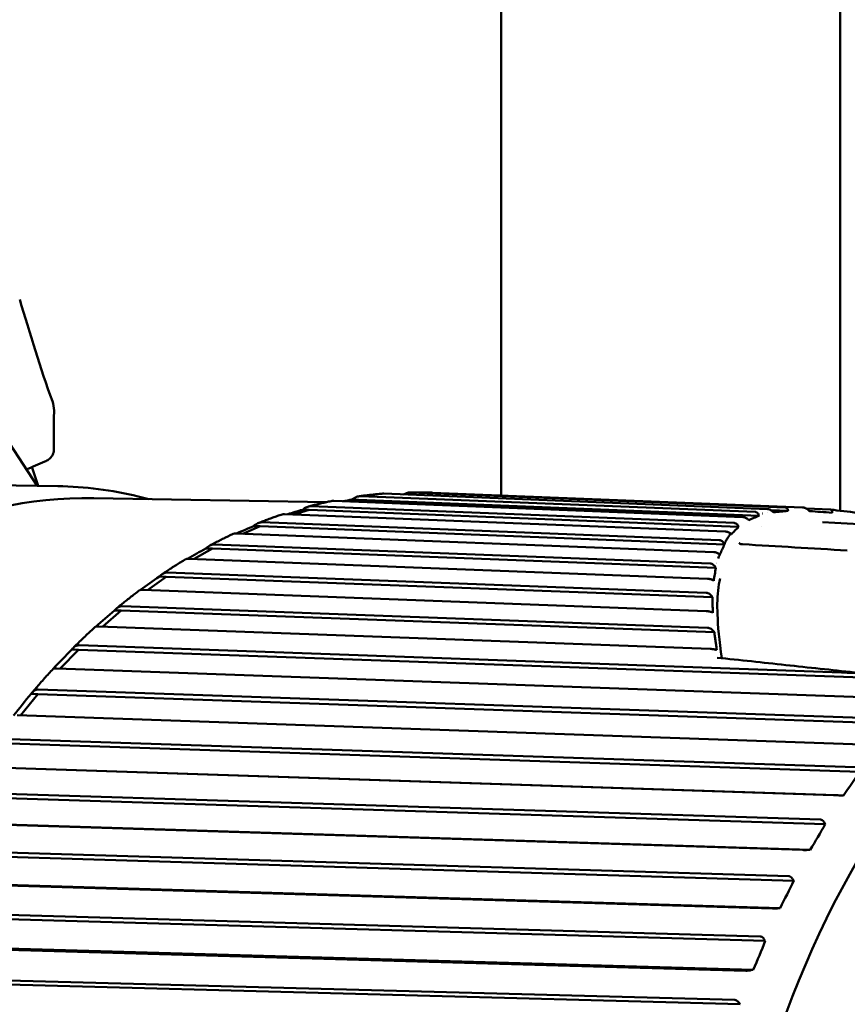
# Model space of a CAD drawing. Header units: millimetres. Extents: x 0 to 6049, y -120 to 1682.
# Tile 78 of 191: x 574 to 586, y 1113 to 1128. Entities that reach past the tile are written whole.
import ezdxf

# ---------------------------------------------------------------- set-up
doc = ezdxf.new("R2010")
doc.units = ezdxf.units.MM
doc.header["$LTSCALE"] = 2
doc.layers.add('Sichtbar (ISO)', color=7, linetype='Continuous', lineweight=50)

msp = doc.modelspace()

# ---------------------------------------------------------------- linework, layer by layer
at = {"layer": 'Sichtbar (ISO)'}
for p, q in [((580.773, 1120.882), (580.773, 1157.616)), ((585.773, 1157.616), (585.773, 1120.656)), ((573.933, 1121.024), (572.177, 1123.707)), ((574.182, 1122.11), (574.182, 1122.11)), ((573.855, 1121.301), (573.946, 1121.024)), ((572.805, 1121.043), (574.237, 1121.019)), ((574.766, 1120.841), (578.203, 1120.784)), ((578.574, 1120.82), (578.672, 1120.819)), ((584.519, 1120.638), (578.701, 1120.87)), ((579.043, 1120.908), (584.702, 1120.681)), ((584.961, 1120.705), (579.438, 1120.927)), ((585.217, 1120.704), (579.762, 1120.922)), ((584.209, 1120.476), (577.968, 1120.723)), ((578.308, 1120.803), (584.338, 1120.562)), ((578.528, 1120.794), (578.672, 1120.819)), ((578.672, 1120.819), (584.578, 1120.583)), ((585.626, 1120.673), (585.279, 1120.687)), ((577.58, 1120.607), (584.08, 1120.349)), ((577.719, 1120.601), (577.942, 1120.668)), ((577.844, 1120.669), (577.942, 1120.668)), ((577.942, 1120.668), (584.276, 1120.417)), ((584.626, 1120.616), (584.625, 1120.616)), ((584.708, 1120.637), (584.709, 1120.637)), ((584.751, 1120.664), (585.006, 1120.654)), ((576.966, 1120.317), (577.222, 1120.427)), ((577.124, 1120.429), (577.222, 1120.427)), ((577.222, 1120.427), (584.066, 1120.16)), ((583.991, 1120.221), (577.245, 1120.485)), ((584.285, 1120.442), (584.285, 1120.442)), ((584.397, 1120.52), (584.397, 1120.52)), ((584.617, 1120.429), (584.617, 1120.429)), ((585.511, 1120.487), (585.511, 1120.487)), ((592.563, 1120.088), (585.513, 1120.487)), ((585.773, 1120.491), (585.773, 1120.491)), ((576.864, 1120.321), (583.908, 1120.046)), ((576.247, 1119.945), (576.517, 1120.098)), ((576.419, 1120.1), (576.517, 1120.098)), ((576.517, 1120.098), (583.94, 1119.813)), ((583.856, 1119.877), (576.537, 1120.158)), ((583.998, 1120.012), (583.998, 1120.012)), ((584, 1120.012), (584, 1120.012)), ((576.166, 1119.948), (583.815, 1119.654)), ((575.557, 1119.487), (575.832, 1119.683)), ((575.734, 1119.685), (575.832, 1119.683)), ((575.832, 1119.683), (583.891, 1119.38)), ((583.798, 1119.446), (575.849, 1119.745)), ((575.49, 1119.49), (583.799, 1119.177)), ((583.816, 1118.932), (575.184, 1119.249)), ((574.898, 1118.948), (575.171, 1119.185)), ((575.073, 1119.187), (575.171, 1119.185)), ((575.171, 1119.185), (583.918, 1118.864)), ((574.84, 1118.95), (583.857, 1118.62)), ((585.794, 1118.272), (574.549, 1118.672)), ((574.273, 1118.33), (574.539, 1118.607)), ((574.441, 1118.609), (574.539, 1118.607)), ((574.539, 1118.607), (586.905, 1118.167)), ((574.222, 1118.332), (586.813, 1117.884)), ((573.685, 1117.639), (573.94, 1117.954)), ((573.842, 1117.955), (573.94, 1117.954)), ((573.94, 1117.954), (586.612, 1117.518)), ((586.55, 1117.586), (573.946, 1118.019)), ((573.639, 1117.64), (586.243, 1117.207)), ((573.378, 1117.229), (586.063, 1116.809)), ((585.997, 1116.877), (573.381, 1117.295)), ((573.095, 1116.879), (585.711, 1116.462)), ((573.137, 1116.879), (585.822, 1116.459)), ((585.484, 1116.104), (572.857, 1116.503)), ((572.858, 1116.438), (585.554, 1116.036)), ((585.789, 1116.46), (585.822, 1116.459)), ((572.594, 1116.054), (585.222, 1115.655)), ((572.637, 1116.059), (585.333, 1115.657)), ((585.554, 1116.036), (585.537, 1116.063)), ((585.015, 1115.27), (572.377, 1115.651)), ((585.299, 1115.656), (585.333, 1115.657)), ((572.382, 1115.585), (585.088, 1115.202)), ((572.14, 1115.171), (584.778, 1114.79)), ((572.182, 1115.181), (584.888, 1114.798)), ((585.088, 1115.202), (585.07, 1115.23)), ((584.592, 1114.381), (571.946, 1114.742)), ((584.855, 1114.795), (584.888, 1114.798)), ((571.954, 1114.678), (584.669, 1114.315)), ((584.669, 1114.315), (584.65, 1114.342)), ((571.736, 1114.235), (584.382, 1113.874)), ((571.777, 1114.251), (584.492, 1113.888)), ((584.459, 1113.882), (584.492, 1113.888)), ((584.22, 1113.444), (571.565, 1113.784)), ((571.577, 1113.721), (584.3, 1113.38)), ((584.3, 1113.38), (584.28, 1113.406))]:
    msp.add_line(p, q, dxfattribs=at)
for centre, major_axis, ratio, start_param, end_param in [((597.906, 1088.184), (-103.423, -39.864), 0.358454, 4.805685, 4.808345), ((592.307, 1107.296), (-0.211, -12.59), 0.66535, 2.677911, 6.748225), ((578.463, 1120.791), (-0.629, -0.107), 0.01646, 4.53225, 4.747492), ((577.735, 1120.62), (-0.621, -0.184), 0.026328, 4.528314, 4.881146), ((577.018, 1120.359), (-0.61, -0.26), 0.03492, 4.522956, 4.940328), ((576.318, 1120.01), (-0.594, -0.334), 0.042039, 4.516658, 4.974359), ((585.277, 1107.413), (0.212, 12.648), 0.66535, 0.182919, 0.182924), ((575.637, 1119.576), (-0.574, -0.406), 0.047672, 4.509879, 4.998193), ((574.983, 1119.06), (-0.551, -0.475), 0.051941, 4.502996, 5.013052), ((574.358, 1118.465), (-0.523, -0.541), 0.055042, 4.496282, 5.020412), ((573.767, 1117.795), (-0.492, -0.604), 0.057196, 4.489907, 5.021885), ((576.255, 1116.955), (10.891, 6.81), 0.540179, 5.369796, 5.408723), ((575.747, 1116.153), (10.318, 7.65), 0.581895, 5.326773, 5.365701), ((575.284, 1115.293), (9.633, 8.497), 0.619716, 5.277206, 5.316133), ((574.87, 1114.379), (8.821, 9.338), 0.653383, 5.220637, 5.259564)]:
    msp.add_ellipse(centre, major_axis=major_axis, ratio=ratio, start_param=start_param, end_param=end_param, dxfattribs=at)
for points in [[(573.674, 1123.772), (573.827, 1123.273), (573.978, 1122.749), (574.156, 1122.272)], [(574.156, 1122.272), (574.156, 1122.272), (574.156, 1122.272), (574.156, 1122.272)], [(574.182, 1122.11), (574.175, 1121.934), (574.174, 1121.757), (574.178, 1121.58)], [(574.178, 1121.58), (574.178, 1121.558), (574.177, 1121.536), (574.173, 1121.514)], [(585.217, 1120.704), (585.222, 1120.703), (585.227, 1120.703), (585.232, 1120.703)], [(585.63, 1120.672), (585.756, 1120.659), (585.891, 1120.643), (586.031, 1120.623)], [(584.283, 1120.179), (584.285, 1120.177), (584.288, 1120.175), (584.291, 1120.173)], [(584.291, 1120.173), (584.296, 1120.17), (584.303, 1120.167), (584.311, 1120.165)], [(584.335, 1120.162), (584.847, 1120.131), (585.361, 1120.1), (585.876, 1120.07)], [(583.999, 1120.012), (583.989, 1119.994), (583.981, 1119.974), (583.974, 1119.952)]]:
    msp.add_open_spline(points, degree=3, dxfattribs=at)
for points, knots in [([(574.156, 1122.272), (574.172, 1122.228), (574.181, 1122.181), (574.182, 1122.126), (574.182, 1122.118), (574.182, 1122.11)], [0, 0, 0, 0, 0.01443943, 0.01443943, 0.01691427, 0.01691427, 0.01691427, 0.01691427]), ([(574.173, 1121.514), (574.172, 1121.508), (574.171, 1121.503), (574.164, 1121.483), (574.155, 1121.468), (574.132, 1121.439), (574.118, 1121.425), (574.083, 1121.4), (574.064, 1121.39), (574.044, 1121.381)], [0.00508895, 0.00508895, 0.00508895, 0.00508895, 0.0076869, 0.0076869, 0.014366, 0.014366, 0.02083779, 0.02083779, 0.02745331, 0.02745331, 0.02745331, 0.02745331]), ([(575.58, 1120.828), (575.528, 1120.842), (575.475, 1120.855), (575.031, 1120.962), (574.634, 1121.012), (574.237, 1121.019)], [4.5860071, 4.5860071, 4.5860071, 4.5860071, 4.6058302, 4.6058302, 4.7522735, 4.7522735, 4.7522735, 4.7522735]), ([(574.766, 1120.841), (573.825, 1120.857), (572.882, 1120.649), (571.079, 1119.805), (570.22, 1119.167), (568.671, 1117.521), (567.983, 1116.509), (566.85, 1114.217), (566.407, 1112.936), (565.812, 1110.238), (565.659, 1108.821), (565.66, 1105.993), (565.813, 1104.582), (566.409, 1101.909), (566.853, 1100.647), (567.988, 1098.399), (568.68, 1097.414), (570.242, 1095.823), (571.113, 1095.217), (572.773, 1094.523), (573.546, 1094.358), (574.322, 1094.345)], [4.752274, 4.752274, 4.752274, 4.752274, 5.066351, 5.066351, 5.383687, 5.383687, 5.704686, 5.704686, 6.026613, 6.026613, 6.348489, 6.348489, 6.670295, 6.670295, 6.992192, 6.992192, 7.31408, 7.31408, 7.634703, 7.634703, 7.893866, 7.893866, 7.893866, 7.893866]), ([(578.574, 1120.82), (578.594, 1120.835), (578.619, 1120.85), (578.66, 1120.866), (578.682, 1120.871), (578.698, 1120.87), (578.699, 1120.87), (578.7, 1120.87), (578.701, 1120.87)], [-0.0141713, -0.0141713, -0.0141713, -0.0141713, -0.0066416, -0.0066416, 0, 0, 0, 0.00033523, 0.00033523, 0.00033523, 0.00033523]), ([(579.03, 1120.908), (579.007, 1120.906), (578.984, 1120.904), (578.937, 1120.899), (578.914, 1120.897), (578.867, 1120.892), (578.844, 1120.89), (578.797, 1120.884), (578.774, 1120.881), (578.727, 1120.876), (578.704, 1120.872), (578.68, 1120.869)], [4.81714489, 4.81714489, 4.81714489, 4.81714489, 4.82485806, 4.82485806, 4.83257123, 4.83257123, 4.8402844, 4.8402844, 4.84799756, 4.84799756, 4.85571073, 4.85571073, 4.85571073, 4.85571073]), ([(579.043, 1120.908), (579.043, 1120.908), (579.042, 1120.908), (579.041, 1120.908), (579.037, 1120.908), (579.034, 1120.908), (579.03, 1120.908)], [-0.000335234, -0.000335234, -0.000335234, -0.000335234, 0, 0, 0, 0.00140972, 0.00140972, 0.00140972, 0.00140972]), ([(579.335, 1120.896), (579.349, 1120.904), (579.364, 1120.911), (579.397, 1120.923), (579.419, 1120.927), (579.436, 1120.927), (579.437, 1120.927), (579.437, 1120.927), (579.438, 1120.927)], [-0.01122697, -0.01122697, -0.01122697, -0.01122697, -0.0066416, -0.0066416, 0, 0, 0, 0.00033523, 0.00033523, 0.00033523, 0.00033523]), ([(579.762, 1120.922), (579.74, 1120.923), (579.718, 1120.924), (579.674, 1120.925), (579.652, 1120.926), (579.608, 1120.927), (579.586, 1120.927), (579.542, 1120.927), (579.52, 1120.927), (579.476, 1120.927), (579.454, 1120.927), (579.432, 1120.927)], [4.73671598, 4.73671598, 4.73671598, 4.73671598, 4.74396205, 4.74396205, 4.75120811, 4.75120811, 4.75845418, 4.75845418, 4.76570024, 4.76570024, 4.77294631, 4.77294631, 4.77294631, 4.77294631]), ([(577.844, 1120.669), (577.864, 1120.685), (577.888, 1120.701), (577.928, 1120.718), (577.949, 1120.723), (577.966, 1120.723), (577.967, 1120.723), (577.967, 1120.723), (577.968, 1120.723)], [-0.0141713, -0.0141713, -0.0141713, -0.0141713, -0.0066416, -0.0066416, 0, 0, 0, 0.00033523, 0.00033523, 0.00033523, 0.00033523]), ([(578.283, 1120.801), (578.26, 1120.796), (578.236, 1120.791), (578.19, 1120.781), (578.166, 1120.776), (578.119, 1120.765), (578.096, 1120.759), (578.05, 1120.748), (578.026, 1120.742), (577.98, 1120.731), (577.956, 1120.725), (577.933, 1120.718)], [4.89966615, 4.89966615, 4.89966615, 4.89966615, 4.90745051, 4.90745051, 4.91523488, 4.91523488, 4.92301925, 4.92301925, 4.93080362, 4.93080362, 4.93858799, 4.93858799, 4.93858799, 4.93858799]), ([(578.308, 1120.803), (578.307, 1120.803), (578.306, 1120.803), (578.305, 1120.803), (578.298, 1120.803), (578.29, 1120.802), (578.283, 1120.801)], [-0.000335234, -0.000335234, -0.000335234, -0.000335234, 0, 0, 0, 0.003105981, 0.003105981, 0.003105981, 0.003105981]), ([(584.772, 1120.649), (584.767, 1120.654), (584.761, 1120.658), (584.75, 1120.665), (584.743, 1120.669), (584.731, 1120.675), (584.725, 1120.677), (584.713, 1120.68), (584.707, 1120.681), (584.702, 1120.681)], [-0.008459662, -0.008459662, -0.008459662, -0.008459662, -0.006368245, -0.006368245, -0.004259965, -0.004259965, -0.002156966, -0.002156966, -0.000001, -0.000001, -0.000001, -0.000001]), ([(584.961, 1120.705), (584.966, 1120.705), (584.971, 1120.704), (584.98, 1120.701), (584.984, 1120.699), (584.994, 1120.69), (584.999, 1120.683), (585.001, 1120.673)], [-0.01028179, -0.01028179, -0.01028179, -0.01028179, -0.00786043, -0.00786043, -0.0052693, -0.0052693, -0.00002448, -0.00002448, -0.00002448, -0.00002448]), ([(585.299, 1120.672), (585.294, 1120.676), (585.288, 1120.681), (585.276, 1120.688), (585.27, 1120.691), (585.259, 1120.697), (585.253, 1120.699), (585.242, 1120.702), (585.237, 1120.703), (585.232, 1120.703)], [-0.008122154, -0.008122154, -0.008122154, -0.008122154, -0.005999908, -0.005999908, -0.00390454, -0.00390454, -0.001936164, -0.001936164, -0.000001, -0.000001, -0.000001, -0.000001]), ([(577.545, 1120.602), (577.522, 1120.595), (577.498, 1120.587), (577.452, 1120.571), (577.428, 1120.562), (577.382, 1120.546), (577.359, 1120.537), (577.312, 1120.52), (577.289, 1120.511), (577.243, 1120.494), (577.219, 1120.485), (577.196, 1120.475)], [4.98208497, 4.98208497, 4.98208497, 4.98208497, 4.98997985, 4.98997985, 4.99787472, 4.99787472, 5.00576959, 5.00576959, 5.01366447, 5.01366447, 5.02155934, 5.02155934, 5.02155934, 5.02155934]), ([(577.58, 1120.607), (577.579, 1120.607), (577.578, 1120.607), (577.577, 1120.607), (577.566, 1120.607), (577.554, 1120.605), (577.545, 1120.602)], [-0.000335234, -0.000335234, -0.000335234, -0.000335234, 0, 0, 0, 0.004741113, 0.004741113, 0.004741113, 0.004741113]), ([(584.414, 1120.529), (584.409, 1120.534), (584.403, 1120.538), (584.39, 1120.546), (584.384, 1120.55), (584.37, 1120.555), (584.364, 1120.558), (584.351, 1120.561), (584.344, 1120.562), (584.338, 1120.562)], [-0.009079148, -0.009079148, -0.009079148, -0.009079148, -0.006819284, -0.006819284, -0.004570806, -0.004570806, -0.002340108, -0.002340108, -0.000001, -0.000001, -0.000001, -0.000001]), ([(584.578, 1120.583), (584.552, 1120.572), (584.526, 1120.561), (584.476, 1120.54), (584.451, 1120.529), (584.427, 1120.519)], [-0.05554691, -0.05554691, -0.05554691, -0.05554691, -0.02780081, -0.02780081, -0.00004305, -0.00004305, -0.00004305, -0.00004305]), ([(584.519, 1120.638), (584.525, 1120.638), (584.531, 1120.637), (584.541, 1120.633), (584.546, 1120.63), (584.559, 1120.62), (584.566, 1120.611), (584.571, 1120.599)], [-0.01197405, -0.01197405, -0.01197405, -0.01197405, -0.00922499, -0.00922499, -0.0061999, -0.0061999, -0.00000205, -0.00000205, -0.00000205, -0.00000205]), ([(584.571, 1120.599), (584.572, 1120.596), (584.573, 1120.594), (584.576, 1120.588), (584.577, 1120.586), (584.578, 1120.583)], [-0.002820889, -0.002820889, -0.002820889, -0.002820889, -0.001412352, -0.001412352, -0.000000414, -0.000000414, -0.000000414, -0.000000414]), ([(584.772, 1120.649), (584.775, 1120.646), (584.778, 1120.644), (584.784, 1120.639), (584.787, 1120.636), (584.79, 1120.633)], [0.000046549, 0.000046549, 0.000046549, 0.000046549, 0.001288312, 0.001288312, 0.002486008, 0.002486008, 0.002486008, 0.002486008]), ([(585.006, 1120.654), (584.968, 1120.651), (584.931, 1120.647), (584.859, 1120.64), (584.824, 1120.637), (584.79, 1120.633)], [-0.0524614, -0.0524614, -0.0524614, -0.0524614, -0.02662391, -0.02662391, -0.00011039, -0.00011039, -0.00011039, -0.00011039]), ([(585.001, 1120.673), (585.002, 1120.669), (585.003, 1120.666), (585.004, 1120.66), (585.005, 1120.657), (585.006, 1120.654)], [-0.003425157, -0.003425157, -0.003425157, -0.003425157, -0.001733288, -0.001733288, -0.000085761, -0.000085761, -0.000085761, -0.000085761]), ([(585.325, 1120.651), (585.321, 1120.655), (585.316, 1120.658), (585.308, 1120.665), (585.304, 1120.668), (585.299, 1120.672)], [-0.003280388, -0.003280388, -0.003280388, -0.003280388, -0.001635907, -0.001635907, -0.000007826, -0.000007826, -0.000007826, -0.000007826]), ([(585.657, 1120.626), (585.598, 1120.63), (585.54, 1120.635), (585.429, 1120.643), (585.376, 1120.647), (585.325, 1120.651)], [-0.05006246, -0.05006246, -0.05006246, -0.05006246, -0.02503687, -0.02503687, -0.00001128, -0.00001128, -0.00001128, -0.00001128]), ([(585.626, 1120.673), (585.631, 1120.672), (585.636, 1120.672), (585.643, 1120.669), (585.646, 1120.667), (585.652, 1120.662), (585.654, 1120.659), (585.656, 1120.652), (585.657, 1120.648), (585.657, 1120.644)], [-0.00815579, -0.00815579, -0.00815579, -0.00815579, -0.006218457, -0.006218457, -0.004247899, -0.004247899, -0.002148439, -0.002148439, -0.000007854, -0.000007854, -0.000007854, -0.000007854]), ([(585.657, 1120.644), (585.657, 1120.641), (585.657, 1120.638), (585.657, 1120.632), (585.657, 1120.629), (585.657, 1120.626)], [-0.003275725, -0.003275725, -0.003275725, -0.003275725, -0.001647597, -0.001647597, -0.000003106, -0.000003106, -0.000003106, -0.000003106]), ([(577.124, 1120.429), (577.143, 1120.445), (577.166, 1120.462), (577.205, 1120.48), (577.226, 1120.485), (577.243, 1120.485), (577.244, 1120.485), (577.245, 1120.485), (577.245, 1120.485)], [-0.0141713, -0.0141713, -0.0141713, -0.0141713, -0.0066416, -0.0066416, 0, 0, 0, 0.00033523, 0.00033523, 0.00033523, 0.00033523]), ([(584.276, 1120.417), (584.258, 1120.399), (584.24, 1120.382), (584.205, 1120.346), (584.187, 1120.328), (584.17, 1120.311)], [-0.05812699, -0.05812699, -0.05812699, -0.05812699, -0.02907056, -0.02907056, -0.00003908, -0.00003908, -0.00003908, -0.00003908]), ([(584.209, 1120.476), (584.215, 1120.475), (584.222, 1120.474), (584.234, 1120.47), (584.239, 1120.466), (584.256, 1120.454), (584.264, 1120.443), (584.27, 1120.429)], [-0.01241265, -0.01241265, -0.01241265, -0.01241265, -0.00968414, -0.00968414, -0.00662785, -0.00662785, -0.00002694, -0.00002694, -0.00002694, -0.00002694]), ([(584.27, 1120.429), (584.271, 1120.427), (584.272, 1120.425), (584.274, 1120.421), (584.275, 1120.419), (584.276, 1120.417)], [-0.00215078, -0.00215078, -0.00215078, -0.00215078, -0.001095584, -0.001095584, -0.000093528, -0.000093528, -0.000093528, -0.000093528]), ([(584.414, 1120.529), (584.416, 1120.528), (584.418, 1120.526), (584.423, 1120.522), (584.425, 1120.52), (584.427, 1120.519)], [0.000023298, 0.000023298, 0.000023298, 0.000023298, 0.000925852, 0.000925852, 0.001822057, 0.001822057, 0.001822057, 0.001822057]), ([(576.822, 1120.315), (576.799, 1120.304), (576.775, 1120.293), (576.729, 1120.271), (576.706, 1120.259), (576.66, 1120.237), (576.637, 1120.225), (576.59, 1120.202), (576.567, 1120.19), (576.521, 1120.166), (576.498, 1120.154), (576.476, 1120.142)], [5.06442398, 5.06442398, 5.06442398, 5.06442398, 5.07245918, 5.07245918, 5.08049437, 5.08049437, 5.08852956, 5.08852956, 5.09656476, 5.09656476, 5.10459995, 5.10459995, 5.10459995, 5.10459995]), ([(576.864, 1120.321), (576.863, 1120.321), (576.863, 1120.321), (576.862, 1120.321), (576.846, 1120.321), (576.831, 1120.319), (576.822, 1120.315)], [-0.000335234, -0.000335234, -0.000335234, -0.000335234, 0, 0, 0, 0.006358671, 0.006358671, 0.006358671, 0.006358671]), ([(584.162, 1120.317), (584.149, 1120.302), (584.137, 1120.287), (584.125, 1120.271), (584.12, 1120.263), (584.114, 1120.254), (584.109, 1120.246), (584.103, 1120.238), (584.098, 1120.229), (584.093, 1120.22), (584.083, 1120.202), (584.075, 1120.183), (584.066, 1120.161)], [0, 0, 0, 0, 0.333333, 0.333333, 0.333333, 0.497934, 0.497934, 0.497934, 0.666667, 0.666667, 0.666667, 1, 1, 1, 1]), ([(584.162, 1120.317), (584.156, 1120.322), (584.15, 1120.326), (584.137, 1120.334), (584.13, 1120.337), (584.115, 1120.343), (584.107, 1120.345), (584.093, 1120.348), (584.086, 1120.349), (584.08, 1120.349)], [-0.009713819, -0.009713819, -0.009713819, -0.009713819, -0.007329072, -0.007329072, -0.004904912, -0.004904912, -0.002412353, -0.002412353, -0.000000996, -0.000000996, -0.000000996, -0.000000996]), ([(584.162, 1120.317), (584.163, 1120.316), (584.165, 1120.315), (584.167, 1120.313), (584.169, 1120.312), (584.17, 1120.311)], [0.000028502, 0.000028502, 0.000028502, 0.000028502, 0.000626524, 0.000626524, 0.001231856, 0.001231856, 0.001231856, 0.001231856]), ([(576.419, 1120.1), (576.437, 1120.117), (576.46, 1120.134), (576.497, 1120.153), (576.518, 1120.159), (576.535, 1120.158), (576.535, 1120.158), (576.536, 1120.158), (576.537, 1120.158)], [-0.0141713, -0.0141713, -0.0141713, -0.0141713, -0.0066416, -0.0066416, 0, 0, 0, 0.00033523, 0.00033523, 0.00033523, 0.00033523]), ([(583.991, 1120.221), (583.999, 1120.221), (584.006, 1120.219), (584.019, 1120.214), (584.026, 1120.21), (584.046, 1120.195), (584.058, 1120.18), (584.066, 1120.161)], [-0.01594754, -0.01594754, -0.01594754, -0.01594754, -0.01261025, -0.01261025, -0.00881535, -0.00881535, -0.00004671, -0.00004671, -0.00004671, -0.00004671]), ([(584.066, 1120.161), (584.057, 1120.136), (584.046, 1120.111), (584.023, 1120.062), (584.011, 1120.037), (583.999, 1120.012)], [-0.06101491, -0.06101491, -0.06101491, -0.06101491, -0.03104478, -0.03104478, -0.00031226, -0.00031226, -0.00031226, -0.00031226]), ([(584.311, 1120.165), (584.318, 1120.164), (584.324, 1120.163), (584.331, 1120.162), (584.333, 1120.162), (584.335, 1120.162)], [0, 0, 0, 0, 0.002711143, 0.002711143, 0.0037142, 0.0037142, 0.0037142, 0.0037142]), ([(583.999, 1120.012), (583.996, 1120.015), (583.992, 1120.017), (583.984, 1120.023), (583.98, 1120.025), (583.969, 1120.031), (583.962, 1120.034), (583.947, 1120.039), (583.939, 1120.041), (583.923, 1120.045), (583.915, 1120.046), (583.908, 1120.046)], [-0.01090564, -0.01090564, -0.01090564, -0.01090564, -0.00928154, -0.00928154, -0.00768031, -0.00768031, -0.00533503, -0.00533503, -0.00292206, -0.00292206, -0.000001, -0.000001, -0.000001, -0.000001]), ([(576.118, 1119.94), (576.095, 1119.926), (576.072, 1119.912), (576.026, 1119.884), (576.003, 1119.869), (575.958, 1119.84), (575.935, 1119.826), (575.889, 1119.797), (575.867, 1119.782), (575.821, 1119.752), (575.799, 1119.737), (575.776, 1119.721)], [5.14670885, 5.14670885, 5.14670885, 5.14670885, 5.15490377, 5.15490377, 5.1630987, 5.1630987, 5.17129362, 5.17129362, 5.17948855, 5.17948855, 5.18768347, 5.18768347, 5.18768347, 5.18768347]), ([(576.166, 1119.948), (576.165, 1119.948), (576.164, 1119.948), (576.163, 1119.948), (576.147, 1119.948), (576.132, 1119.946), (576.121, 1119.941), (576.119, 1119.941), (576.118, 1119.94)], [-0.000335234, -0.000335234, -0.000335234, -0.000335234, 0, 0, 0, 0.006641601, 0.006641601, 0.007918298, 0.007918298, 0.007918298, 0.007918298]), ([(583.856, 1119.877), (583.864, 1119.877), (583.872, 1119.875), (583.888, 1119.869), (583.896, 1119.864), (583.918, 1119.847), (583.931, 1119.831), (583.941, 1119.813)], [-0.01564674, -0.01564674, -0.01564674, -0.01564674, -0.0122825, -0.0122825, -0.00839833, -0.00839833, -0.00001113, -0.00001113, -0.00001113, -0.00001113]), ([(583.941, 1119.813), (583.935, 1119.782), (583.93, 1119.75), (583.919, 1119.687), (583.914, 1119.656), (583.909, 1119.625)], [-0.0625005, -0.0625005, -0.0625005, -0.0625005, -0.03107427, -0.03107427, -0.00000943, -0.00000943, -0.00000943, -0.00000943]), ([(575.734, 1119.685), (575.751, 1119.703), (575.772, 1119.721), (575.809, 1119.74), (575.83, 1119.746), (575.846, 1119.745), (575.847, 1119.745), (575.848, 1119.745), (575.849, 1119.745)], [-0.0141713, -0.0141713, -0.0141713, -0.0141713, -0.0066416, -0.0066416, 0, 0, 0, 0.00033523, 0.00033523, 0.00033523, 0.00033523]), ([(583.909, 1119.625), (583.905, 1119.627), (583.902, 1119.629), (583.894, 1119.634), (583.889, 1119.636), (583.878, 1119.641), (583.871, 1119.643), (583.857, 1119.648), (583.849, 1119.65), (583.832, 1119.653), (583.823, 1119.654), (583.815, 1119.654)], [-0.01110126, -0.01110126, -0.01110126, -0.01110126, -0.00946718, -0.00946718, -0.00789138, -0.00789138, -0.00560995, -0.00560995, -0.00325963, -0.00325963, -0.00000099, -0.00000099, -0.00000099, -0.00000099]), ([(583.963, 1119.177), (583.959, 1119.33), (583.966, 1119.471), (583.997, 1119.628), (584.003, 1119.657)], [0.2731846, 0.2731846, 0.2731846, 0.2731846, 0.5, 0.5505836, 0.5505836, 0.5505836, 0.5505836]), ([(575.438, 1119.481), (575.415, 1119.464), (575.393, 1119.447), (575.348, 1119.412), (575.325, 1119.395), (575.281, 1119.36), (575.258, 1119.343), (575.214, 1119.307), (575.191, 1119.289), (575.147, 1119.253), (575.125, 1119.235), (575.103, 1119.217)], [5.22896436, 5.22896436, 5.22896436, 5.22896436, 5.23732864, 5.23732864, 5.24569292, 5.24569292, 5.25405719, 5.25405719, 5.26242147, 5.26242147, 5.27078575, 5.27078575, 5.27078575, 5.27078575]), ([(575.49, 1119.49), (575.489, 1119.49), (575.488, 1119.49), (575.487, 1119.49), (575.471, 1119.49), (575.455, 1119.488), (575.443, 1119.484), (575.441, 1119.483), (575.438, 1119.481)], [-0.000335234, -0.000335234, -0.000335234, -0.000335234, 0, 0, 0, 0.006641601, 0.006641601, 0.009306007, 0.009306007, 0.009306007, 0.009306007]), ([(583.798, 1119.446), (583.807, 1119.446), (583.815, 1119.444), (583.831, 1119.439), (583.839, 1119.434), (583.863, 1119.417), (583.879, 1119.4), (583.892, 1119.38)], [-0.01734727, -0.01734727, -0.01734727, -0.01734727, -0.01371519, -0.01371519, -0.00949278, -0.00949278, -0.00011668, -0.00011668, -0.00011668, -0.00011668]), ([(583.892, 1119.38), (583.892, 1119.365), (583.892, 1119.351), (583.892, 1119.321), (583.892, 1119.307), (583.892, 1119.292)], [-0.02495633, -0.02495633, -0.02495633, -0.02495633, -0.01246526, -0.01246526, -0.00001437, -0.00001437, -0.00001437, -0.00001437]), ([(575.073, 1119.187), (575.089, 1119.205), (575.109, 1119.224), (575.145, 1119.243), (575.165, 1119.249), (575.182, 1119.249), (575.182, 1119.249), (575.183, 1119.249), (575.184, 1119.249)], [-0.0141713, -0.0141713, -0.0141713, -0.0141713, -0.0066416, -0.0066416, 0, 0, 0, 0.00033523, 0.00033523, 0.00033523, 0.00033523]), ([(583.895, 1119.153), (583.894, 1119.176), (583.894, 1119.199), (583.893, 1119.246), (583.893, 1119.269), (583.892, 1119.292)], [0.0000737, 0.0000737, 0.0000737, 0.0000737, 0.01963567, 0.01963567, 0.03950197, 0.03950197, 0.03950197, 0.03950197]), ([(583.895, 1119.153), (583.891, 1119.155), (583.887, 1119.157), (583.879, 1119.161), (583.874, 1119.162), (583.863, 1119.167), (583.856, 1119.169), (583.841, 1119.172), (583.834, 1119.174), (583.816, 1119.176), (583.807, 1119.177), (583.799, 1119.177)], [-0.01119555, -0.01119555, -0.01119555, -0.01119555, -0.00963074, -0.00963074, -0.00788768, -0.00788768, -0.00564535, -0.00564535, -0.00332182, -0.00332182, -0.000001, -0.000001, -0.000001, -0.000001]), ([(584.029, 1118.482), (583.987, 1118.741), (583.969, 1118.98), (583.963, 1119.161), (583.963, 1119.177)], [0.0111545, 0.0111545, 0.0111545, 0.0111545, 0.25, 0.2731846, 0.2731846, 0.2731846, 0.2731846]), ([(574.786, 1118.942), (574.764, 1118.922), (574.742, 1118.901), (574.699, 1118.861), (574.677, 1118.84), (574.633, 1118.799), (574.611, 1118.779), (574.568, 1118.737), (574.547, 1118.716), (574.503, 1118.674), (574.482, 1118.653), (574.461, 1118.631)], [5.31121188, 5.31121188, 5.31121188, 5.31121188, 5.31974688, 5.31974688, 5.32828187, 5.32828187, 5.33681687, 5.33681687, 5.34535186, 5.34535186, 5.35388685, 5.35388685, 5.35388685, 5.35388685]), ([(574.84, 1118.95), (574.839, 1118.95), (574.838, 1118.95), (574.838, 1118.95), (574.821, 1118.951), (574.806, 1118.949), (574.793, 1118.946), (574.789, 1118.944), (574.787, 1118.942)], [-0.00033523, -0.00033523, -0.00033523, -0.00033523, 0, 0, 0, 0.0066416, 0.0066416, 0.01055095, 0.01055095, 0.01055095, 0.01055095]), ([(583.816, 1118.932), (583.825, 1118.932), (583.834, 1118.93), (583.852, 1118.924), (583.861, 1118.919), (583.888, 1118.901), (583.904, 1118.884), (583.918, 1118.864)], [-0.01693896, -0.01693896, -0.01693896, -0.01693896, -0.01333476, -0.01333476, -0.00909051, -0.00909051, -0.00019793, -0.00019793, -0.00019793, -0.00019793]), ([(583.937, 1118.73), (583.934, 1118.752), (583.93, 1118.775), (583.924, 1118.819), (583.921, 1118.842), (583.918, 1118.864)], [0.00000996, 0.00000996, 0.00000996, 0.00000996, 0.01694009, 0.01694009, 0.03382647, 0.03382647, 0.03382647, 0.03382647]), ([(574.441, 1118.609), (574.456, 1118.628), (574.475, 1118.646), (574.509, 1118.667), (574.53, 1118.673), (574.546, 1118.672), (574.547, 1118.672), (574.548, 1118.672), (574.549, 1118.672)], [-0.0141713, -0.0141713, -0.0141713, -0.0141713, -0.0066416, -0.0066416, 0, 0, 0, 0.00033524, 0.00033524, 0.00033524, 0.00033524]), ([(583.937, 1118.73), (583.94, 1118.709), (583.943, 1118.687), (583.948, 1118.644), (583.951, 1118.622), (583.954, 1118.601)], [-0.03220105, -0.03220105, -0.03220105, -0.03220105, -0.01611117, -0.01611117, -0.00000094, -0.00000094, -0.00000094, -0.00000094]), ([(583.954, 1118.601), (583.951, 1118.602), (583.947, 1118.604), (583.939, 1118.606), (583.934, 1118.608), (583.923, 1118.611), (583.916, 1118.612), (583.901, 1118.615), (583.894, 1118.616), (583.876, 1118.618), (583.866, 1118.619), (583.857, 1118.62)], [-0.01128712, -0.01128712, -0.01128712, -0.01128712, -0.00960493, -0.00960493, -0.00800418, -0.00800418, -0.00579909, -0.00579909, -0.00351128, -0.00351128, -0.000001, -0.000001, -0.000001, -0.000001]), ([(583.959, 1118.489), (584.128, 1118.471), (584.296, 1118.454), (584.634, 1118.418), (584.803, 1118.399), (585.14, 1118.363), (585.309, 1118.345), (585.647, 1118.309), (585.815, 1118.291), (586.153, 1118.255), (586.322, 1118.236), (586.491, 1118.218)], [1.550315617, 1.550315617, 1.550315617, 1.550315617, 1.550778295, 1.550778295, 1.551240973, 1.551240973, 1.551703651, 1.551703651, 1.552166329, 1.552166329, 1.552629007, 1.552629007, 1.552629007, 1.552629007]), ([(574.167, 1118.325), (574.146, 1118.302), (574.124, 1118.279), (574.082, 1118.233), (574.061, 1118.209), (574.019, 1118.162), (573.998, 1118.138), (573.957, 1118.091), (573.936, 1118.067), (573.895, 1118.019), (573.874, 1117.994), (573.854, 1117.97)], [5.39346821, 5.39346821, 5.39346821, 5.39346821, 5.40216892, 5.40216892, 5.41086964, 5.41086964, 5.41957036, 5.41957036, 5.42827107, 5.42827107, 5.43697179, 5.43697179, 5.43697179, 5.43697179]), ([(574.222, 1118.332), (574.221, 1118.332), (574.22, 1118.332), (574.219, 1118.332), (574.203, 1118.333), (574.188, 1118.332), (574.173, 1118.329), (574.169, 1118.327), (574.167, 1118.325)], [-0.00033523, -0.00033523, -0.00033523, -0.00033523, 0, 0, 0, 0.0066416, 0.0066416, 0.01167421, 0.01167421, 0.01167421, 0.01167421]), ([(585.794, 1118.272), (585.83, 1118.271), (585.866, 1118.269), (586.033, 1118.26), (586.166, 1118.25), (586.506, 1118.218), (586.711, 1118.194), (586.905, 1118.167)], [0.0352948, 0.0352948, 0.0352948, 0.0352948, 0.0488343, 0.0488343, 0.0976685, 0.0976685, 0.1731541, 0.1731541, 0.1731541, 0.1731541]), ([(573.842, 1117.955), (573.856, 1117.974), (573.874, 1117.993), (573.907, 1118.014), (573.927, 1118.02), (573.944, 1118.02), (573.944, 1118.02), (573.945, 1118.02), (573.946, 1118.019)], [-0.0141713, -0.0141713, -0.0141713, -0.0141713, -0.0066416, -0.0066416, 0, 0, 0, 0.00033524, 0.00033524, 0.00033524, 0.00033524]), ([(585.789, 1116.46), (585.786, 1116.46), (585.784, 1116.46), (585.769, 1116.46), (585.753, 1116.461), (585.73, 1116.461), (585.719, 1116.462), (585.711, 1116.462)], [0.063368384, 0.063368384, 0.063368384, 0.063368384, 0.064108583, 0.064108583, 0.068033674, 0.068033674, 0.071182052, 0.071182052, 0.071182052, 0.071182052]), ([(585.484, 1116.104), (585.492, 1116.103), (585.501, 1116.1), (585.517, 1116.09), (585.527, 1116.079), (585.535, 1116.067), (585.536, 1116.065), (585.537, 1116.063)], [0.000173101, 0.000173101, 0.000173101, 0.000173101, 0.003321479, 0.003321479, 0.00724657, 0.00724657, 0.007986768, 0.007986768, 0.007986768, 0.007986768]), ([(585.299, 1115.656), (585.297, 1115.656), (585.294, 1115.656), (585.279, 1115.655), (585.263, 1115.654), (585.241, 1115.654), (585.23, 1115.654), (585.222, 1115.655)], [0.063368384, 0.063368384, 0.063368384, 0.063368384, 0.064108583, 0.064108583, 0.068033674, 0.068033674, 0.071182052, 0.071182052, 0.071182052, 0.071182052]), ([(585.015, 1115.27), (585.023, 1115.269), (585.032, 1115.266), (585.049, 1115.256), (585.059, 1115.246), (585.068, 1115.234), (585.069, 1115.232), (585.07, 1115.23)], [0.000173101, 0.000173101, 0.000173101, 0.000173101, 0.003321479, 0.003321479, 0.00724657, 0.00724657, 0.007986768, 0.007986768, 0.007986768, 0.007986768]), ([(584.855, 1114.795), (584.853, 1114.794), (584.85, 1114.794), (584.835, 1114.792), (584.819, 1114.791), (584.797, 1114.79), (584.786, 1114.79), (584.778, 1114.79)], [0.063368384, 0.063368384, 0.063368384, 0.063368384, 0.064108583, 0.064108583, 0.068033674, 0.068033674, 0.071182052, 0.071182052, 0.071182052, 0.071182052]), ([(584.592, 1114.381), (584.6, 1114.381), (584.61, 1114.378), (584.627, 1114.368), (584.638, 1114.358), (584.647, 1114.346), (584.649, 1114.344), (584.65, 1114.342)], [0.000173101, 0.000173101, 0.000173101, 0.000173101, 0.003321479, 0.003321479, 0.00724657, 0.00724657, 0.007986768, 0.007986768, 0.007986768, 0.007986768]), ([(584.459, 1113.882), (584.457, 1113.882), (584.454, 1113.881), (584.439, 1113.879), (584.424, 1113.877), (584.401, 1113.875), (584.39, 1113.874), (584.382, 1113.874)], [0.063368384, 0.063368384, 0.063368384, 0.063368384, 0.064108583, 0.064108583, 0.068033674, 0.068033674, 0.071182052, 0.071182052, 0.071182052, 0.071182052]), ([(584.22, 1113.444), (584.228, 1113.444), (584.237, 1113.441), (584.255, 1113.431), (584.267, 1113.421), (584.276, 1113.41), (584.278, 1113.408), (584.28, 1113.406)], [0.000173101, 0.000173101, 0.000173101, 0.000173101, 0.003321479, 0.003321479, 0.00724657, 0.00724657, 0.007986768, 0.007986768, 0.007986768, 0.007986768])]:
    msp.add_open_spline(points, degree=3, knots=knots, dxfattribs=at)

doc.saveas('drawing.dxf')
